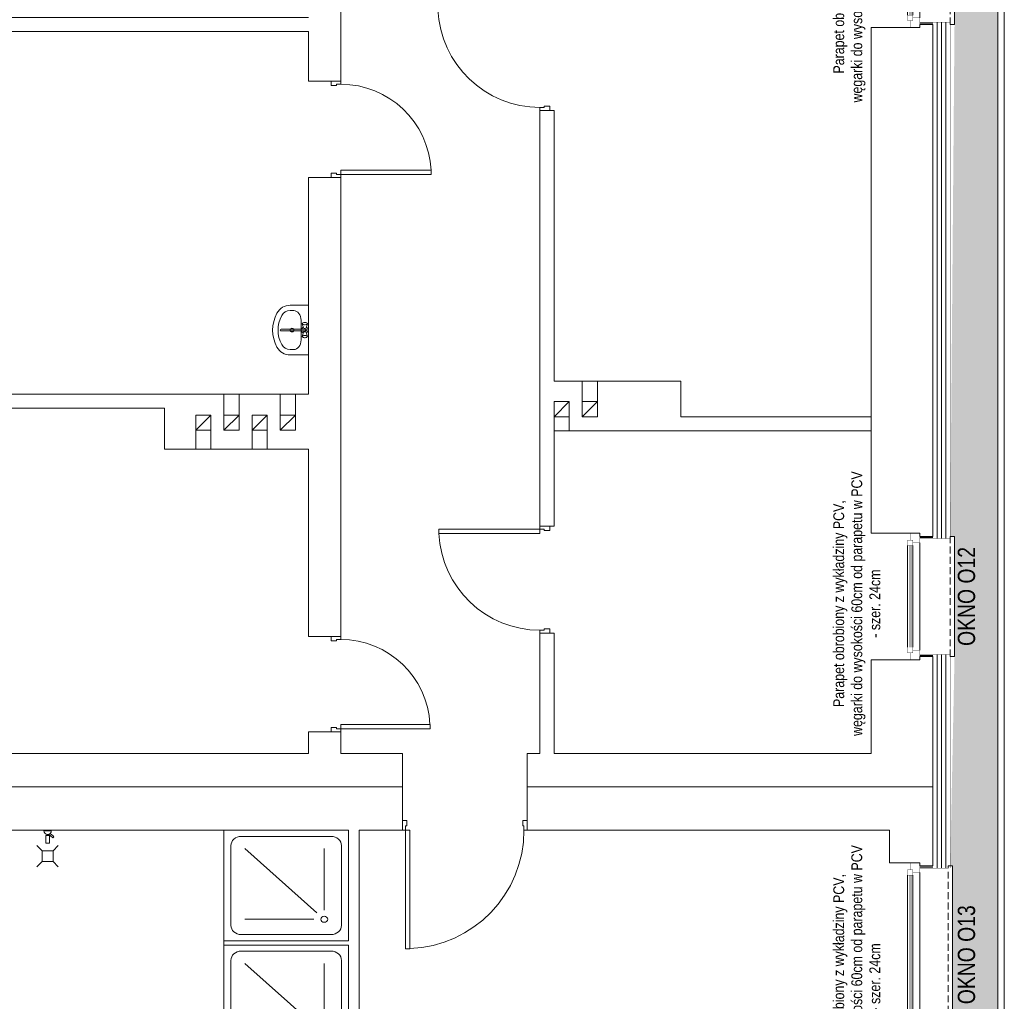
# Model space of a CAD drawing. Header units: millimetres. Extents: x 18880 to 99371, y -5529 to 27899.
# Tile 109 of 161: x 30708 to 31618, y 17045 to 17952. Entities that reach past the tile are written whole.
import ezdxf

# ---------------------------------------------------------------- set-up
doc = ezdxf.new("R2010")
doc.units = ezdxf.units.MM
doc.set_wipeout_variables(frame=1)
doc.linetypes.add('DASHED', pattern=[19.05, 12.7, -6.35])
for name, color, linetype, lineweight in [('AA_HATCH', 251, 'Continuous', 0), ('AA_IZOLACJA', 251, 'Continuous', 0), ('AA_OPIS', 2, 'Continuous', 0), ('AA_WIDOK', 254, 'Continuous', 0), ('Drzwi ArchiCAD_Nr_Pióra__1', 7, 'Continuous', 13), ('Drzwi ArchiCAD_Nr_Pióra__23', 4, 'Continuous', 20), ('Drzwi ArchiCAD_Nr_Pióra__3', 4, 'Continuous', 18), ('inwentaryzacja_wyposazenie_sanitarne_Nr_pióra__1', 7, 'Continuous', 13), ('K_SCIANY', 90, 'Continuous', 20), ('Konstrukcja - Słupy_Nr_Pióra__1', 7, 'Continuous', 13)]:
    doc.layers.add(name, color=color, linetype=linetype, lineweight=lineweight)
for name, color, linetype in [('Drzwi ArchiCAD', 7, 'Continuous'), ('inwentaryzacja_wyposazenie_sanitarne', 7, 'Continuous'), ('Konstrukcja - Słupy', 7, 'Continuous')]:
    doc.layers.add(name, color=color, linetype=linetype)
doc.styles.add('ARIAL', font='arial.ttf')
doc.styles.add('Arial Narrow', font='txt')
doc.linetypes.add('STYROPIAN', pattern='A,0.000141,[1,styropian.shx,S=1,R=0,X=0,Y=0],-14.102004', length=14.102145)
doc.linetypes.add('ZIGZAG', pattern='A,0.00254,-5.08,[131,ltypeshp.shx,S=5.08,R=0,X=-5.08,Y=0],-10.16,[131,ltypeshp.shx,S=5.08,R=180,X=5.08,Y=0],-5.08', length=20.32254)

# ---------------------------------------------------------------- blocks, each defined once
blk = doc.blocks.new('D1 Drzwi proste 12_49')
at = {"layer": 'Drzwi ArchiCAD_Nr_Pióra__1', "linetype": 'Continuous'}
for p, q in [((-575, 0), (-575, -90)), ((575, 0), (575, -90))]:
    blk.add_line(p, q, dxfattribs=at)
at = {"layer": 'Drzwi ArchiCAD_Nr_Pióra__23', "linetype": 'Continuous'}
for p, q in [((-547, 0), (-575, 0)), ((-575, 0), (-575, -90)), ((-547, -40), (-547, 0)), ((575, 0), (547, 0)), ((547, 0), (547, -40)), ((575, -90), (575, 0)), ((-575, -90), (-535, -90)), ((-535, -40), (-547, -40)), ((-535, -90), (-535, -40)), ((547, -40), (535, -40)), ((535, -40), (535, -90)), ((535, -90), (575, -90))]:
    blk.add_line(p, q, dxfattribs=at)
at = {"layer": 'Drzwi ArchiCAD_Nr_Pióra__3', "linetype": 'Continuous'}
for p, q in [((547, 1094), (507, 1094)), ((507, 1094), (507, 0)), ((547, 0), (547, 1094)), ((507, 0), (547, 0))]:
    blk.add_line(p, q, dxfattribs=at)
blk.add_arc((547, 0), 1094, 92.09538, 180, dxfattribs=at)
blk = doc.blocks.new('D1 Drzwi proste 12_96')
at = {"layer": 'Drzwi ArchiCAD_Nr_Pióra__1', "linetype": 'Continuous'}
for p, q in [((-495, 0), (-495, -90)), ((495, 0), (495, -90))]:
    blk.add_line(p, q, dxfattribs=at)
at = {"layer": 'Drzwi ArchiCAD_Nr_Pióra__23', "linetype": 'Continuous'}
for p, q in [((-467, 0), (-495, 0)), ((-495, 0), (-495, -90)), ((-467, -40), (-467, 0)), ((495, 0), (467, 0)), ((467, 0), (467, -40)), ((495, -90), (495, 0)), ((-495, -90), (-455, -90)), ((-455, -40), (-467, -40)), ((-455, -90), (-455, -40)), ((467, -40), (455, -40)), ((455, -40), (455, -90)), ((455, -90), (495, -90))]:
    blk.add_line(p, q, dxfattribs=at)
at = {"layer": 'Drzwi ArchiCAD_Nr_Pióra__3', "linetype": 'Continuous'}
for p, q in [((467, 934), (427, 934)), ((427, 934), (427, 0)), ((467, 0), (467, 934)), ((427, 0), (467, 0))]:
    blk.add_line(p, q, dxfattribs=at)
blk.add_arc((467, 0), 934, 92.45453, 180, dxfattribs=at)
blk = doc.blocks.new('D1 Drzwi proste 12_97')
at = {"layer": 'Drzwi ArchiCAD_Nr_Pióra__1', "linetype": 'Continuous'}
for p, q in [((-500, 0), (-500, -90)), ((500, 0), (500, -90))]:
    blk.add_line(p, q, dxfattribs=at)
at = {"layer": 'Drzwi ArchiCAD_Nr_Pióra__23', "linetype": 'Continuous'}
for p, q in [((-472, 0), (-500, 0)), ((-500, 0), (-500, -90)), ((-472, -40), (-472, 0)), ((500, 0), (472, 0)), ((472, 0), (472, -40)), ((500, -90), (500, 0)), ((-500, -90), (-460, -90)), ((-460, -40), (-472, -40)), ((-460, -90), (-460, -40)), ((472, -40), (460, -40)), ((460, -40), (460, -90)), ((460, -90), (500, -90))]:
    blk.add_line(p, q, dxfattribs=at)
at = {"layer": 'Drzwi ArchiCAD_Nr_Pióra__3', "linetype": 'Continuous'}
for p, q in [((472, 944), (432, 944)), ((432, 944), (432, 0)), ((472, 0), (472, 944)), ((432, 0), (472, 0))]:
    blk.add_line(p, q, dxfattribs=at)
blk.add_arc((472, 0), 944, 92.42851, 180, dxfattribs=at)
blk = doc.blocks.new('D1 Drzwi proste 12_102')
at = {"layer": 'Drzwi ArchiCAD_Nr_Pióra__1', "linetype": 'Continuous'}
for p, q in [((-440, 0), (-440, -90)), ((440, 0), (440, -90))]:
    blk.add_line(p, q, dxfattribs=at)
at = {"layer": 'Drzwi ArchiCAD_Nr_Pióra__23', "linetype": 'Continuous'}
for p, q in [((-412, 0), (-440, 0)), ((-440, 0), (-440, -90)), ((-412, -40), (-412, 0)), ((440, 0), (412, 0)), ((412, 0), (412, -40)), ((440, -90), (440, 0)), ((-440, -90), (-400, -90)), ((-400, -40), (-412, -40)), ((-400, -90), (-400, -40)), ((412, -40), (400, -40)), ((400, -40), (400, -90)), ((400, -90), (440, -90))]:
    blk.add_line(p, q, dxfattribs=at)
at = {"layer": 'Drzwi ArchiCAD_Nr_Pióra__3', "linetype": 'Continuous'}
for p, q in [((412, 824), (372, 824)), ((372, 824), (372, 0)), ((412, 0), (412, 824)), ((372, 0), (412, 0))]:
    blk.add_line(p, q, dxfattribs=at)
blk.add_arc((412, 0), 824, 92.78244, 180, dxfattribs=at)
blk = doc.blocks.new('D1 Drzwi proste 12_103')
at = {"layer": 'Drzwi ArchiCAD_Nr_Pióra__1', "linetype": 'Continuous'}
for p, q in [((-445, 0), (-445, -90)), ((445, 0), (445, -90))]:
    blk.add_line(p, q, dxfattribs=at)
at = {"layer": 'Drzwi ArchiCAD_Nr_Pióra__23', "linetype": 'Continuous'}
for p, q in [((-417, 0), (-445, 0)), ((-445, 0), (-445, -90)), ((-417, -40), (-417, 0)), ((445, 0), (417, 0)), ((417, 0), (417, -40)), ((445, -90), (445, 0)), ((-445, -90), (-405, -90)), ((-405, -40), (-417, -40)), ((-405, -90), (-405, -40)), ((417, -40), (405, -40)), ((405, -40), (405, -90)), ((405, -90), (445, -90))]:
    blk.add_line(p, q, dxfattribs=at)
at = {"layer": 'Drzwi ArchiCAD_Nr_Pióra__3', "linetype": 'Continuous'}
for p, q in [((417, 834), (377, 834)), ((377, 834), (377, 0)), ((417, 0), (417, 834)), ((377, 0), (417, 0))]:
    blk.add_line(p, q, dxfattribs=at)
blk.add_arc((417, 0), 834, 92.74905, 180, dxfattribs=at)
blk = doc.blocks.new('Słup_85_2', base_point=(276985.1, -91710.8))
at = {"layer": 'Konstrukcja - Słupy_Nr_Pióra__1', "linetype": 'Continuous'}
blk.add_line((276915.1, -91780.8), (277055.1, -91640.8), dxfattribs=at)
at = {"layer": 'Konstrukcja - Słupy_Nr_Pióra__1', "linetype": 'Continuous', "flags": 128}
blk.add_lwpolyline([(276915.1, -91780.8), (277055.1, -91780.8), (277055.1, -91640.8), (276915.1, -91640.8)], close=True, dxfattribs=at)
blk = doc.blocks.new('Słup_86_2', base_point=(277505.1, -91710.8))
at = {"layer": 'Konstrukcja - Słupy_Nr_Pióra__1', "linetype": 'Continuous'}
blk.add_line((277435.1, -91780.8), (277575.1, -91640.8), dxfattribs=at)
at = {"layer": 'Konstrukcja - Słupy_Nr_Pióra__1', "linetype": 'Continuous', "flags": 128}
blk.add_lwpolyline([(277435.1, -91780.8), (277575.1, -91780.8), (277575.1, -91640.8), (277435.1, -91640.8)], close=True, dxfattribs=at)
blk = doc.blocks.new('Słup_87_2', base_point=(277245.1, -91710.8))
at = {"layer": 'Konstrukcja - Słupy_Nr_Pióra__1', "linetype": 'Continuous'}
blk.add_line((277315.1, -91640.8), (277175.1, -91780.8), dxfattribs=at)
at = {"layer": 'Konstrukcja - Słupy_Nr_Pióra__1', "linetype": 'Continuous', "flags": 128}
blk.add_lwpolyline([(277315.1, -91640.8), (277175.1, -91640.8), (277175.1, -91780.8), (277315.1, -91780.8)], close=True, dxfattribs=at)
blk = doc.blocks.new('Słup_88_2', base_point=(277765.1, -91710.8))
at = {"layer": 'Konstrukcja - Słupy_Nr_Pióra__1', "linetype": 'Continuous'}
blk.add_line((277835.1, -91640.8), (277695.1, -91780.8), dxfattribs=at)
at = {"layer": 'Konstrukcja - Słupy_Nr_Pióra__1', "linetype": 'Continuous', "flags": 128}
blk.add_lwpolyline([(277835.1, -91640.8), (277695.1, -91640.8), (277695.1, -91780.8), (277835.1, -91780.8)], close=True, dxfattribs=at)
blk = doc.blocks.new('Słup_115_2', base_point=(280295.1, -91585.8))
at = {"layer": 'Konstrukcja - Słupy_Nr_Pióra__1', "linetype": 'Continuous'}
blk.add_line((280365.1, -91515.8), (280225.1, -91655.8), dxfattribs=at)
at = {"layer": 'Konstrukcja - Słupy_Nr_Pióra__1', "linetype": 'Continuous', "flags": 128}
blk.add_lwpolyline([(280365.1, -91515.8), (280225.1, -91515.8), (280225.1, -91655.8), (280365.1, -91655.8)], close=True, dxfattribs=at)
blk = doc.blocks.new('Słup_116_2', base_point=(280555.1, -91585.8))
at = {"layer": 'Konstrukcja - Słupy_Nr_Pióra__1', "linetype": 'Continuous'}
blk.add_line((280625.1, -91515.8), (280485.1, -91655.8), dxfattribs=at)
at = {"layer": 'Konstrukcja - Słupy_Nr_Pióra__1', "linetype": 'Continuous', "flags": 128}
blk.add_lwpolyline([(280625.1, -91515.8), (280485.1, -91515.8), (280485.1, -91655.8), (280625.1, -91655.8)], close=True, dxfattribs=at)
blk = doc.blocks.new('Umywalka 01 12_12')
at = {"layer": 'inwentaryzacja_wyposazenie_sanitarne_Nr_pióra__1', "linetype": 'Continuous'}
for p, q in [((-230, 0), (-230, -168)), ((230, 0), (-230, 0)), ((230, 0), (230, -168)), ((-91.1, -67.7), (-91.1, -67.7)), ((91.1, -67.7), (-91.1, -67.7)), ((-69.1, -22.7), (-70, -29.2)), ((-70, -29.2), (-70, -36.2)), ((-70, -36.2), (-69.1, -42.7)), ((-67.6, -17.4), (-69.1, -22.7)), ((-69.1, -42.7), (-67.6, -48)), ((-65.6, -13.9), (-67.6, -17.4)), ((-67.6, -48), (-65.6, -51.5)), ((-60.4, -10.1), (-65.6, -13.9)), ((-60.4, -55.3), (-65.6, -51.5)), ((-57.6, -8.7), (-60.4, -10.1)), ((-60.4, -55.3), (-57.6, -56.7)), ((-54.8, -10.1), (-57.6, -8.7)), ((-20.1, -20.7), (-57.6, -8.7)), ((-20.1, -44.7), (-57.6, -56.7)), ((-57.6, -56.7), (-54.8, -55.3)), ((-52.3, -14.3), (-54.8, -10.1)), ((-54.8, -55.3), (-52.3, -51.1)), ((-50.5, -20.7), (-52.3, -14.3)), ((-52.3, -51.1), (-50.5, -44.7)), ((-49.5, -28.5), (-50.5, -20.7)), ((-50.5, -44.7), (-49.5, -36.9)), ((-49.5, -36.9), (-49.5, -28.5)), ((-7.9, -31.3), (-7.9, -251.6)), ((7.9, -251.6), (7.9, -31.3)), ((20.1, -20.7), (57.6, -8.7)), ((20.1, -44.7), (57.6, -56.7)), ((50.5, -20.7), (49.5, -28.5)), ((49.5, -28.5), (49.5, -36.9)), ((49.5, -36.9), (50.5, -44.7)), ((52.3, -14.3), (50.5, -20.7)), ((50.5, -44.7), (52.3, -51.1)), ((54.8, -10.1), (52.3, -14.3)), ((52.3, -51.1), (54.8, -55.3)), ((57.6, -8.7), (54.8, -10.1)), ((54.8, -55.3), (57.6, -56.7)), ((60.4, -10.1), (57.6, -8.7)), ((57.6, -56.7), (60.4, -55.3)), ((60.4, -10.1), (65.6, -13.9)), ((60.4, -55.3), (65.6, -51.5)), ((67.6, -17.4), (65.6, -13.9)), ((65.6, -51.5), (67.6, -48)), ((69.1, -22.7), (67.6, -17.4)), ((67.6, -48), (69.1, -42.7)), ((70, -29.2), (69.1, -22.7)), ((69.1, -42.7), (70, -36.2)), ((70, -36.2), (70, -29.2)), ((-180, -134.4), (-180, -168)), ((180, -134.4), (180, -168))]:
    blk.add_line(p, q, dxfattribs=at)
blk.add_circle((0, -151.9), 17.5, dxfattribs=at)
for centre, radius, start, end in [((0, -32.7), 30, 27.97653, 152.02347), ((0, -32.7), 30, 207.97653, 254.77469), ((0, -32.7), 16.8, 298.05488, 241.94512), ((0, -32.7), 8, 10, 170), ((0, -32.7), 30, 285.22531, 332.02347), ((-91.1, -168), 138.9, 180, 241.52544), ((-91.1, -168), 88.9, 180, 241.52544), ((91.1, -168), 88.9, 298.47456, 0), ((91.1, -168), 138.9, 298.47456, 0), ((0, 0), 280, 241.52544, 298.47456), ((0, -251.6), 7.88, 180, 0), ((0, 0), 330, 241.52544, 298.47456)]:
    blk.add_arc(centre, radius, start, end, dxfattribs=at)
for centre, major_axis, start_param, end_param in [((-91.1, -134.4), (88.9, 0), 1.570796, 3.141593), ((91.1, -134.4), (-88.9, 0), 3.141593, 4.712389)]:
    blk.add_ellipse(centre, major_axis=major_axis, ratio=0.750558, start_param=start_param, end_param=end_param, dxfattribs=at)
blk = doc.blocks.new('Brodzik prysznicowy 12_5')
at = {"layer": 'inwentaryzacja_wyposazenie_sanitarne_Nr_pióra__1', "linetype": 'Continuous'}
for p, q in [((1020, 1150), (0, 1150)), ((0, 1150), (0, 0)), ((1020, 0), (1020, 1150)), ((141.7, 1086.1), (878.3, 1086.1)), ((56.7, 159.7), (56.7, 990.3)), ((198.3, 319.4), (198.3, 958.3)), ((258.4, 291.4), (850, 958.3)), ((963.3, 159.7), (963.3, 990.3)), ((283.3, 223.6), (850, 223.6)), ((0, 0), (1020, 0)), ((141.7, 63.9), (878.3, 63.9))]:
    blk.add_line(p, q, dxfattribs=at)
for centre, start_param, end_param in [((141.7, 990.3), 0, 1.570796), ((878.3, 990.3), 4.712389, 6.283185), ((141.7, 159.7), 1.570796, 3.141593), ((878.3, 159.7), 3.141593, 4.712389)]:
    blk.add_ellipse(centre, major_axis=(0, 95.8), ratio=0.886957, start_param=start_param, end_param=end_param, dxfattribs=at)
blk.add_ellipse((198.3, 223.6), major_axis=(0, -31.9), ratio=0.886957, dxfattribs=at)
blk = doc.blocks.new('Armatura- prysznic 12_2')
at = {"layer": 'inwentaryzacja_wyposazenie_sanitarne_Nr_pióra__1', "linetype": 'Continuous'}
for p, q in [((15.9, 120), (-15.9, 120)), ((-15.9, 120), (-15.9, 47)), ((15.9, 47), (15.9, 120)), ((-31.4, 18), (-34, 5.2)), ((-34, 5.2), (34, 5.2)), ((-24, 28.8), (-31.4, 18)), ((-24.3, 0), (-24.3, 5.2)), ((-24.3, 0), (24.3, 0)), ((-13, 36.1), (-24, 28.8)), ((-15.9, 47), (15.9, 47)), ((0, 38.6), (-13, 36.1)), ((-2.9, 38), (-2.9, 47)), ((0, 38.6), (13, 36.1)), ((2.9, 38), (2.9, 47)), ((8, 37), (44, 66.7)), ((13, 36.1), (24, 28.8)), ((22.5, 29.9), (53.6, 55.5)), ((24, 28.8), (31.4, 18)), ((24.3, 0), (24.3, 5.2)), ((31.4, 18), (34, 5.2)), ((44, 66.7), (48.3, 68.4)), ((48.3, 68.4), (52.7, 67.3)), ((52.7, 67.3), (55.7, 63.8)), ((56, 59.3), (53.6, 55.5)), ((55.7, 63.8), (56, 59.3))]:
    blk.add_line(p, q, dxfattribs=at)
blk = doc.blocks.new('okno bb')
at = {"layer": 'AA_IZOLACJA', "linetype": 'STYROPIAN', "ltscale": 0.2}
for points in [[(12, 166), (0, 166)], [(12, 4), (0, 4)]]:
    blk.add_lwpolyline(points, dxfattribs=at)
at = {"layer": 'AA_WIDOK', "color": 4, "const_width": 0.3}
for points in [[(-9, 170), (0, 170)], [(0, 0), (-9, 0)]]:
    blk.add_lwpolyline(points, dxfattribs=at)
at = {"layer": 'AA_WIDOK', "linetype": 'DASHED', "ltscale": 0.5}
blk.add_lwpolyline([(26, 3), (26, 167)], dxfattribs=at)
at = {"layer": 'AA_WIDOK', "color": 4}
blk.add_lwpolyline([(26, 3), (30, 3), (30, 167), (26, 167)], dxfattribs=at)
at = {"color": 4}
blk.add_wipeout([(-11.5, 158.5), (-6.5, 158.5), (-6.5, 161), (0, 161), (0, 9), (-6.5, 9), (-6.5, 11.5), (-11.5, 11.5)], dxfattribs=at).dxf.layer = 'AA_WIDOK'
at = {"layer": 'AA_WIDOK', "color": 4, "const_width": 0.3}
for points in [[(-9, 163.5), (-9, 170)], [(0, 170), (0, 161)], [(-11.5, 158.5), (-11.5, 163.5)], [(-11.5, 163.5), (-6.5, 163.5)], [(-6.5, 158.5), (-11.5, 158.5)], [(-10, 11.5), (-10, 158.5)], [(-6.5, 163.5), (-9, 163.5)], [(-9, 11.5), (-9, 158.5)], [(-8, 11.5), (-8, 158.5)], [(-6.5, 161), (-6.5, 163.5)], [(-6.5, 163.5), (-6.5, 158.5)], [(0, 161), (-6.5, 161)], [(-11.5, 6.5), (-11.5, 11.5)], [(-11.5, 11.5), (-6.5, 11.5)], [(-6.5, 11.5), (-6.5, 6.5)], [(-6.5, 6.5), (-6.5, 9)], [(-6.5, 9), (0, 9)], [(0, 9), (0, 0)], [(-6.5, 6.5), (-11.5, 6.5)], [(-9, 0), (-9, 6.5)], [(-9, 6.5), (-6.5, 6.5)]]:
    blk.add_lwpolyline(points, dxfattribs=at)
at = {"layer": 'AA_WIDOK', "const_width": 0.3}
for points in [[(26, 165), (0, 165)], [(26, 5), (0, 5)]]:
    blk.add_lwpolyline(points, dxfattribs=at)
at = {"layer": 'AA_WIDOK', "color": 4}
for points in [[(-11.5, 11.5), (-11.5, 158.5)], [(-11.5, 11.5), (-11.5, 158.5)], [(-6.5, 11.5), (-6.5, 158.5)], [(0, 161), (0, 9)]]:
    blk.add_lwpolyline(points, dxfattribs=at)
blk = doc.blocks.new('okno cc')
at = {"layer": 'AA_IZOLACJA', "linetype": 'STYROPIAN', "ltscale": 0.2}
for points in [[(12, 113), (0, 113)], [(12, 4), (0, 4)]]:
    blk.add_lwpolyline(points, dxfattribs=at)
at = {"layer": 'AA_WIDOK', "color": 4, "const_width": 0.3}
for points in [[(-9, 117), (0, 117)], [(0, 0), (-9, 0)]]:
    blk.add_lwpolyline(points, dxfattribs=at)
at = {"layer": 'AA_WIDOK', "linetype": 'DASHED', "ltscale": 0.5}
blk.add_lwpolyline([(28, 3), (28, 114)], dxfattribs=at)
at = {"layer": 'AA_WIDOK', "color": 4}
blk.add_lwpolyline([(28, 3), (32, 3), (32, 114), (28, 114)], dxfattribs=at)
at = {"color": 4}
blk.add_wipeout([(-11.5, 105.5), (-6.5, 105.5), (-6.5, 108), (0, 108), (0, 9), (-6.5, 9), (-6.5, 11.5), (-11.5, 11.5)], dxfattribs=at).dxf.layer = 'AA_WIDOK'
at = {"layer": 'AA_WIDOK', "color": 4, "const_width": 0.3}
for points in [[(-11.5, 105.5), (-11.5, 110.5)], [(-11.5, 110.5), (-6.5, 110.5)], [(-9, 110.5), (-9, 117)], [(-6.5, 110.5), (-9, 110.5)], [(-6.5, 108), (-6.5, 110.5)], [(-6.5, 110.5), (-6.5, 105.5)], [(0, 117), (0, 108)], [(-6.5, 105.5), (-11.5, 105.5)], [(-10, 11.5), (-10, 105.5)], [(-9, 11.5), (-9, 105.5)], [(-8, 11.5), (-8, 105.5)], [(0, 108), (-6.5, 108)], [(-11.5, 6.5), (-11.5, 11.5)], [(-11.5, 11.5), (-6.5, 11.5)], [(-6.5, 11.5), (-6.5, 6.5)], [(-6.5, 6.5), (-6.5, 9)], [(-6.5, 9), (0, 9)], [(0, 9), (0, 0)], [(-6.5, 6.5), (-11.5, 6.5)], [(-9, 0), (-9, 6.5)], [(-9, 6.5), (-6.5, 6.5)]]:
    blk.add_lwpolyline(points, dxfattribs=at)
at = {"layer": 'AA_WIDOK', "const_width": 0.3}
for points in [[(28, 112), (0, 112)], [(28, 5), (0, 5)]]:
    blk.add_lwpolyline(points, dxfattribs=at)
at = {"layer": 'AA_WIDOK', "color": 4}
for points in [[(-11.5, 11.5), (-11.5, 105.5)], [(-11.5, 11.5), (-11.5, 105.5)], [(-6.5, 11.5), (-6.5, 105.5)], [(0, 108), (0, 9)]]:
    blk.add_lwpolyline(points, dxfattribs=at)

msp = doc.modelspace()

# ---------------------------------------------------------------- hatches: boundary and pattern name
at = {"layer": 'AA_HATCH'}
h = msp.add_hatch(dxfattribs=at)
h.set_pattern_fill('AR-CONC', color=256, scale=0.1)
h.paths.add_polyline_path([(31612.01574, 19924.02241), (31568.01574, 19924.02241), (31568.01574, 19785.87583), (31572.01574, 19785.87583), (31572.01574, 19674.87583), (31568.05129, 19451.87583), (31572.01574, 19451.87583), (31572.01574, 19340.87583), (31568.05457, 19136.87583), (31572.01574, 19136.87583), (31572.01574, 19025.87583), (31568.09995, 18932.87583), (31572.01574, 18932.87583), (31572.01574, 18821.87583), (31568.04866, 18580.87583), (31572.01574, 18580.87583), (31572.01574, 18469.87583), (31568.03511, 18058.87583), (31572.01574, 18058.87583), (31572.01574, 17947.87583), (31568.03258, 17474.87583), (31572.01574, 17474.87583), (31572.01574, 17363.87583), (31568.05666, 17170.37583), (31570.01574, 17170.37583), (31570.01574, 17006.37583), (31568.03913, 16837.37583), (31572.01574, 16837.37583), (31572.01574, 16693.37583), (31568.03174, 16195.37583), (31572.01574, 16195.37583), (31572.01574, 16051.37583), (31568.01574, 15389.37583), (31473.01574, 15389.37583), (31473.01574, 15385.37583), (31156.01574, 15385.37583), (31010.01574, 15389.32177), (31010.01574, 15385.37583), (30693.01574, 15385.37583), (30552.01574, 15389.31988), (30552.01574, 15385.37583), (30235.01574, 15385.37583), (30108.01574, 15389.31381), (30108.01574, 15385.37583), (29791.01574, 15385.37583), (29690.01574, 15389.08225), (29690.01574, 15345.37583), (31612.01574, 15345.37583)])

# ---------------------------------------------------------------- linework, layer by layer
at = {"layer": 'AA_IZOLACJA', "linetype": 'STYROPIAN', "ltscale": 0.8}
for points in [[(31564.01574, 17472.87583), (31564.01574, 17949.87583)], [(31564.01574, 17168.37583), (31564.01574, 17365.87583)]]:
    msp.add_lwpolyline(points, dxfattribs=at)
at = {"layer": 'AA_WIDOK', "const_width": 0.3}
for points in [[(31568.01574, 17472.87583), (31568.01574, 17949.87583)], [(31568.01574, 17168.37583), (31568.01574, 17365.87583)]]:
    msp.add_lwpolyline(points, dxfattribs=at)
at = {"layer": 'K_SCIANY'}
for points in [[(30975.01574, 17954.37583), (30471.01574, 17954.37583), (30471.01574, 18013.37583), (30450.01574, 18013.37583), (30441.01574, 18013.37583), (30441.01574, 18016.37583), (30429.01574, 18016.37583), (30429.01574, 17865.37583), (30441.01574, 17865.37583), (30441.01574, 17868.37583), (30450.01574, 17868.37583), (30471.01574, 17868.37583), (30471.01574, 17941.37583), (30975.01574, 17941.37583)], [(31005.01574, 17895.37583), (31005.01574, 17967.37583)], [(30975.01574, 17941.37583), (30975.01574, 17895.37583)], [(30996.01574, 17895.37583), (30975.01574, 17895.37583)], [(31005.01574, 17895.37583), (30996.01574, 17895.37583)], [(31189.01574, 17868.37583), (31198.01574, 17868.37583)], [(31189.01574, 17868.37583), (31189.01574, 17484.37583)], [(31198.01574, 17868.37583), (31202.01574, 17868.37583)], [(31202.01574, 17618.37583), (31202.01574, 17868.37583)], [(30996.01574, 17806.37583), (30975.01574, 17806.37583)], [(30975.01574, 17806.37583), (30975.01574, 17606.37583)], [(31005.01574, 17806.37583), (30996.01574, 17806.37583)], [(31005.01574, 17382.37583), (31005.01574, 17806.37583)], [(30842.01574, 17606.37583), (30471.01574, 17606.37583), (30471.01574, 17635.37583), (30450.01574, 17635.37583), (30441.01574, 17635.37583), (30441.01574, 17638.37583), (30429.01574, 17638.37583), (30429.01574, 17548.37583), (30441.01574, 17548.37583), (30441.01574, 17551.37583), (30450.01574, 17551.37583), (30471.01574, 17551.37583), (30471.01574, 17593.37583), (30842.01574, 17593.37583)], [(31319.01574, 17618.37583), (31202.01574, 17618.37583)], [(31228.01574, 17599.37583), (31228.01574, 17618.37583)], [(31242.01574, 17599.37583), (31242.01574, 17618.37583)], [(31319.01574, 17585.37583), (31319.01574, 17618.37583)], [(30975.01574, 17606.37583), (30842.01574, 17606.37583)], [(30897.01574, 17586.87583), (30897.01574, 17606.37583)], [(30911.01574, 17586.87583), (30911.01574, 17606.37583)], [(30949.01574, 17586.87583), (30949.01574, 17606.37583)], [(30963.01574, 17586.87583), (30963.01574, 17606.37583)], [(30842.01574, 17555.37583), (30842.01574, 17593.37583)], [(31202.01574, 17585.37583), (31202.01574, 17572.37583)], [(31216.01574, 17585.37583), (31216.01574, 17572.37583)], [(31495.01574, 17585.37583), (31319.01574, 17585.37583)], [(31495.01574, 17572.37583), (31495.01574, 17585.37583)], [(30871.01574, 17572.87583), (30871.01574, 17555.37583)], [(30885.01574, 17572.87583), (30885.01574, 17555.37583)], [(30923.01574, 17572.87583), (30923.01574, 17555.37583)], [(30937.01574, 17572.87583), (30937.01574, 17555.37583)], [(31202.01574, 17484.37583), (31202.01574, 17572.37583)], [(31202.01574, 17572.37583), (31319.01574, 17572.37583)], [(31319.01574, 17572.37583), (31495.01574, 17572.37583)], [(30842.01574, 17555.37583), (30975.01574, 17555.37583)], [(30975.01574, 17555.37583), (30975.01574, 17382.37583)], [(31189.01574, 17484.37583), (31198.01574, 17484.37583)], [(31198.01574, 17484.37583), (31202.01574, 17484.37583)], [(31189.01574, 17385.37583), (31198.01574, 17385.37583)], [(31189.01574, 17385.37583), (31189.01574, 17274.37583)], [(31198.01574, 17385.37583), (31202.01574, 17385.37583)], [(31202.01574, 17274.37583), (31202.01574, 17385.37583)], [(30996.01574, 17382.37583), (30975.01574, 17382.37583)], [(31005.01574, 17382.37583), (30996.01574, 17382.37583)], [(31177.01574, 17203.37583), (31512.01574, 17203.37583), (31512.01574, 17173.37583), (31531.01574, 17173.37583), (31540.01574, 17173.37583), (31540.01574, 17170.37583), (31552.01574, 17170.37583), (31552.01574, 17170.37583), (31552.01574, 17363.87583), (31540.01574, 17363.87583), (31540.01574, 17360.87583), (31531.01574, 17360.87583), (31495.01574, 17360.87583), (31495.01574, 17274.37583), (31202.01574, 17274.37583)], [(30975.01574, 17274.37583), (30471.01574, 17274.37583), (30471.01574, 17318.37583), (30450.01574, 17318.37583), (30441.01574, 17318.37583), (30441.01574, 17321.37583), (30429.01574, 17321.37583), (30429.01574, 17243.37583)], [(30996.01574, 17294.37583), (30975.01574, 17294.37583)], [(30975.01574, 17294.37583), (30975.01574, 17274.37583)], [(31005.01574, 17294.37583), (30996.01574, 17294.37583)], [(31005.01574, 17274.37583), (31005.01574, 17294.37583)], [(31062.01574, 17274.37583), (31005.01574, 17274.37583)], [(31062.01574, 17212.37583), (31062.01574, 17274.37583)], [(31177.01574, 17212.37583), (31177.01574, 17274.37583)], [(31189.01574, 17274.37583), (31177.01574, 17274.37583)], [(30429.01574, 17243.37583), (31062.01574, 17243.37583)], [(31177.01574, 17243.37583), (31552.01574, 17243.37583)], [(31062.01574, 17203.37583), (31062.01574, 17212.37583)], [(31177.01574, 17203.37583), (31177.01574, 17212.37583)], [(30429.01574, 17203.37583), (31012.01574, 17203.37583)], [(31012.01574, 17203.37583), (31012.01574, 17101.37583)], [(31022.01574, 17203.37583), (31062.01574, 17203.37583)], [(31022.01574, 16813.37583), (31022.01574, 17203.37583)], [(30729.08779, 17184.40927), (30724.23557, 17189.2615)], [(30739.08779, 17184.40927), (30743.94002, 17189.2615)], [(30729.08779, 17174.40927), (30729.08779, 17184.40927)], [(30739.08779, 17184.40927), (30729.08779, 17184.40927)], [(30739.08779, 17184.40927), (30739.08779, 17174.40927)], [(30729.08779, 17174.40927), (30724.23557, 17169.55705)], [(30739.08779, 17174.40927), (30729.08779, 17174.40927)], [(30739.08779, 17174.40927), (30743.94002, 17169.55705)], [(31012.01574, 17101.37583), (30897.01574, 17101.37583)], [(30897.01574, 17101.37583), (30897.01574, 17097.37583)], [(30897.01574, 17097.37583), (31012.01574, 17097.37583)], [(31012.01574, 17097.37583), (31012.01574, 16995.37583)]]:
    msp.add_lwpolyline(points, dxfattribs=at)
msp.add_lwpolyline([(31495.01574, 17477.87583), (31531.01574, 17477.87583), (31540.01574, 17477.87583), (31540.01574, 17474.87583), (31552.01574, 17474.87583), (31552.01574, 17947.87583), (31540.01574, 17947.87583), (31540.01574, 17944.87583), (31531.01574, 17944.87583), (31495.01574, 17944.87583)], close=True, dxfattribs=at)

# ---------------------------------------------------------------- block references
at = {"layer": 'Drzwi ArchiCAD', "linetype": 'Continuous', "xscale": 0.1, "yscale": 0.1, "zscale": 0.1}
for name, p, rotation in [('D1 Drzwi proste 12_97', (31189.01574, 17918.37583), 90), ('D1 Drzwi proste 12_103', (31005.01574, 17850.87583), 270), ('D1 Drzwi proste 12_96', (31189.01574, 17434.87583), 90), ('D1 Drzwi proste 12_102', (31005.01574, 17338.37583), 270), ('D1 Drzwi proste 12_49', (31119.51574, 17203.37583), 180)]:
    msp.add_blockref(name, p, dxfattribs=dict(at, rotation=rotation))
at = {"layer": 'inwentaryzacja_wyposazenie_sanitarne', "linetype": 'Continuous', "yscale": 0.1, "zscale": 0.1}
for name, p, xscale, rotation in [('Umywalka 01 12_12', (30975.01574, 17665.44189), 0.1, 270), ('Armatura- prysznic 12_2', (30734.08779, 17203.37583), -0.1, 180), ('Brodzik prysznicowy 12_5', (31012.01574, 17101.37583), 0.1, 90), ('Brodzik prysznicowy 12_5', (31012.01574, 16995.37583), 0.1, 90)]:
    msp.add_blockref(name, p, dxfattribs=dict(at, xscale=xscale, rotation=rotation))
at = {"layer": 'Konstrukcja - Słupy', "xscale": 0.1, "yscale": 0.1, "zscale": 0.1}
for name, p in [('Słup_115_2', (31209.01574, 17592.37583)), ('Słup_116_2', (31235.01574, 17592.37583)), ('Słup_85_2', (30878.01574, 17579.87583)), ('Słup_87_2', (30904.01574, 17579.87583)), ('Słup_86_2', (30930.01574, 17579.87583)), ('Słup_88_2', (30956.01574, 17579.87583))]:
    msp.add_blockref(name, p, dxfattribs=at)

# ---------------------------------------------------------------- texts
at = {"layer": 'AA_OPIS', "rotation": 90}
for s, insert, char_height, width, attachment_point, style in [('\\pxqc;{\\fArial Narrow|b0|i0|c238|p34;\\C2;Parapet obrobiony z wykładziny PCV,\\Pwęgarki do wysokości 60cm od parapetu w PCV\\P- szer. 24cm}', (31460.02898, 17847.95206), 10, 299.9998938, 1, 'Arial Narrow'), ('\\pxqc;{\\fArial Narrow|b0|i0|c238|p34;\\C2;Parapet obrobiony z wykładziny PCV,\\Pwęgarki do wysokości 60cm od parapetu w PCV\\P- szer. 24cm}', (31460.02898, 17262.74992), 10, 299.9998938, 1, 'Arial Narrow'), ('\\pxqc;{\\fArial Narrow|b0|i0|c238|p34;\\C2;Parapet obrobiony z wykładziny PCV,\\Pwęgarki do wysokości 60cm od parapetu w PCV\\P- szer. 24cm}', (31460.02898, 16917.43591), 10, 299.9998938, 1, 'Arial Narrow'), ('{\\W0.8;OKNO O13}', (31575.01574, 17088.37583), 16, 300, 2, 'ARIAL')]:
    msp.add_mtext(s, dxfattribs=dict(at, insert=insert, char_height=char_height, width=width, attachment_point=attachment_point, style=style))

# ---------------------------------------------------------------- next in the draw order: block references
for name, p in [('okno cc', (31540.01574, 17944.87583)), ('okno cc', (31540.01574, 17360.87583)), ('okno bb', (31540.01574, 17003.37583))]:
    msp.add_blockref(name, p)

# ---------------------------------------------------------------- next in the draw order: linework, layer by layer
at = {"layer": 'AA_HATCH'}
for points in [[(29690.01574, 15339.37583), (31618.01574, 15339.37583), (31618.01574, 25061.37583), (30915.01574, 25061.37583)], [(29690.01574, 15345.37583), (31612.01574, 15345.37583), (31612.01574, 25055.37583), (30915.01574, 25055.37583)]]:
    msp.add_lwpolyline(points, dxfattribs=at)
at = {"layer": 'AA_IZOLACJA', "linetype": 'ZIGZAG', "ltscale": 0.8}
for points in [[(31556.01574, 17472.87583), (31556.01574, 17949.87583)], [(31556.01574, 17168.37583), (31556.01574, 17365.87583)]]:
    msp.add_lwpolyline(points, dxfattribs=at)
at = {"layer": 'AA_IZOLACJA'}
for points in [[(31560.01574, 17949.87583), (31560.01574, 17472.87583)], [(31560.01574, 17365.87583), (31560.01574, 17168.37583)]]:
    msp.add_lwpolyline(points, dxfattribs=at)

# ---------------------------------------------------------------- next in the draw order: texts
at = {"layer": 'AA_OPIS', "insert": (31575.01574, 17419.37583), "char_height": 16, "width": 300, "attachment_point": 2, "rotation": 90, "style": 'ARIAL'}
msp.add_mtext('{\\W0.8;OKNO O12}', dxfattribs=at)

doc.saveas('drawing.dxf')
